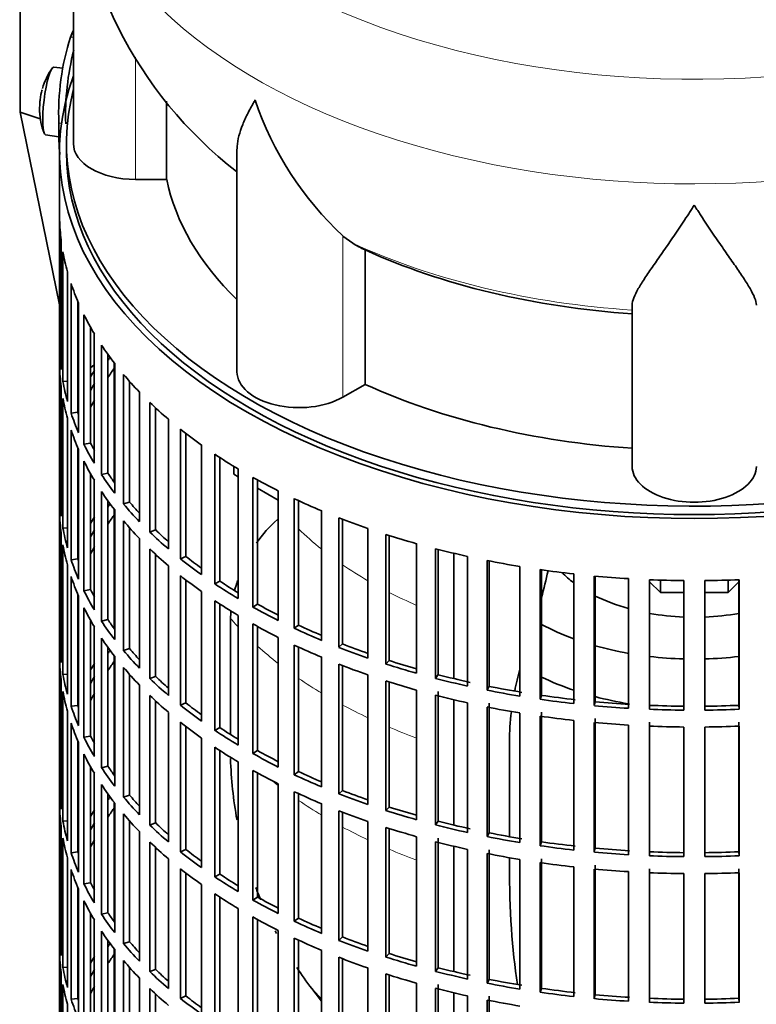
# Model space of a CAD drawing. Header units: millimetres. Extents: x 166 to 773, y -3147 to 2158.
# Tile 3 of 21: x 578 to 685, y -3036 to -2894. Entities that reach past the tile are written whole.
import ezdxf

# ---------------------------------------------------------------- set-up
doc = ezdxf.new("R2010")
doc.units = ezdxf.units.MM
for name, color, linetype in [('M5X8_UNI7687', 7, 'Continuous'), ('VSI134_DIFFUSORE', 7, 'Continuous'), ('VSI134_FILTRO_A', 7, 'Continuous'), ('VSI134_GIUNTO_8×', 7, 'Continuous'), ('VSI134_SUPPORTO_', 7, 'Continuous'), ('VSI134_TERMINALE', 7, 'Continuous')]:
    doc.layers.add(name, color=color, linetype=linetype)

# ---------------------------------------------------------------- blocks, each defined once
blk = doc.blocks.new('SE4')
at = {"layer": 'M5X8_UNI7687', "color": 7, "linetype": 'Continuous', "lineweight": 35}
for p, q in [((584.06, -2900.82), (582.75, -2900.7)), ((581.55, -2910.49), (583.47, -2910.78))]:
    blk.add_line(p, q, dxfattribs=at)
for start, end in [(144.9873, 163.3043), (166.4722, 175.0433), (182.7249, 201.02)]:
    blk.add_arc((590.66, -2906.64), 10, start, end, dxfattribs=at)
for centre, major_axis, ratio, start_param, end_param in [((582.15, -2905.59), (0.6, 4.89), 0.169759, 0.004788, 3.136805), ((590.68, -2906.55), (9.78, -2.08), 0.810411, 3.076577, 3.120069), ((590.65, -2906.76), (9.94, -1.06), 0.589949, 3.115062, 3.229621), ((589.14, -2904.64), (-7.36, -5.62), 0.747167, 5.690056, 5.839748)]:
    blk.add_ellipse(centre, major_axis=major_axis, ratio=ratio, start_param=start_param, end_param=end_param, dxfattribs=at)
at = {"layer": 'VSI134_DIFFUSORE', "color": 7, "linetype": 'Continuous', "lineweight": 35}
for p, q in [((585.57, -2868.69), (585.57, -2911.75)), ((599.09, -2916.95), (599.09, -2905.59)), ((609.29, -2912.65), (609.29, -2944.82)), ((594.57, -2916.95), (599.09, -2916.95)), ((626.08, -2926.2), (624.65, -2925.15)), ((627.86, -2946.64), (627.86, -2927.17)), ((666.57, -2958.52), (666.57, -2935.17)), ((624.65, -2948.49), (627.86, -2946.64))]:
    blk.add_line(p, q, dxfattribs=at)
at = {"layer": 'VSI134_DIFFUSORE', "color": 4, "linetype": 'Continuous', "lineweight": 9}
for p, q in [((594.57, -2916.95), (594.57, -2899.23)), ((624.65, -2948.49), (624.65, -2925.15))]:
    blk.add_line(p, q, dxfattribs=at)
at = {"layer": 'VSI134_DIFFUSORE', "color": 7, "linetype": 'Continuous', "lineweight": 35}
for centre, radius, start, end in [((646.48, -2867.7), 60.84, 180.9609, 232.2334), ((657.15, -2890.19), 47.73, 198.6373, 227.0857), ((633.99, -2913.8), 14.7, 237.4509, 245.3566)]:
    blk.add_arc(centre, radius, start, end, dxfattribs=at)
at = {"layer": 'VSI134_DIFFUSORE', "color": 4, "linetype": 'Continuous', "lineweight": 9}
for centre, major_axis, start_param, end_param in [((675.57, -2852.98), (85.67, 0), 2.813416, 6.283185), ((675.57, -2865.73), (-89.83, 0), 0, 3.209745), ((675.57, -2890.28), (-79.5, 0), 0.898849, 1.457346)]:
    blk.add_ellipse(centre, major_axis=major_axis, ratio=0.57735, start_param=start_param, end_param=end_param, dxfattribs=at)
at = {"layer": 'VSI134_DIFFUSORE', "color": 7, "linetype": 'Continuous', "lineweight": 35}
for centre, major_axis, start_param, end_param in [((594.57, -2911.75), (9, 0), 3.141593, 4.712389), ((675.57, -2911.75), (-77, 0), 0.117151, 0.534109), ((675.57, -2892.27), (-77, 0), 0.902549, 1.453645), ((618.29, -2944.82), (9, 0), 3.141593, 5.497787), ((675.57, -2911.75), (-77, 0), 0.902549, 1.453645), ((675.57, -2958.52), (-9, 0), 0, 3.141593)]:
    blk.add_ellipse(centre, major_axis=major_axis, ratio=0.57735, start_param=start_param, end_param=end_param, dxfattribs=at)
for points, knots in [([(609.29, -2912.68), (609.29, -2912.52), (609.3, -2912.36), (609.38, -2911.18), (609.67, -2910.13), (610.34, -2908.45), (610.6, -2907.88), (611.06, -2906.99), (611.22, -2906.69), (611.47, -2906.23), (611.6, -2905.99), (611.74, -2905.76), (611.83, -2905.6), (611.88, -2905.52), (611.93, -2905.44)], [0.4600931, 0.4600931, 0.4600931, 0.4600931, 0.5, 0.5, 0.75, 0.75, 0.875, 0.875, 0.9375, 0.9375, 0.96875, 0.984375, 0.984375, 1, 1, 1, 1]), ([(675.57, -2920.66), (675.43, -2920.87), (675.3, -2921.09), (675.03, -2921.51), (674.9, -2921.71), (674.5, -2922.33), (674.24, -2922.73), (673.45, -2923.93), (672.94, -2924.69), (671.92, -2926.17), (671.43, -2926.88), (670.48, -2928.23), (670.03, -2928.88), (669.18, -2930.1), (668.79, -2930.68), (668.25, -2931.5), (668.08, -2931.76), (667.75, -2932.28), (667.6, -2932.53), (667.19, -2933.25), (666.97, -2933.69), (666.66, -2934.49), (666.57, -2934.85), (666.57, -2935.17)], [0, 0, 0, 0, 0.03125, 0.03125, 0.0625, 0.0625, 0.125, 0.125, 0.25, 0.25, 0.375, 0.375, 0.5, 0.5, 0.625, 0.625, 0.6875, 0.6875, 0.75, 0.75, 0.875, 0.875, 1, 1, 1, 1]), ([(684.57, -2935.17), (684.57, -2934.85), (684.48, -2934.49), (684.16, -2933.69), (683.94, -2933.25), (683.53, -2932.53), (683.38, -2932.28), (683.06, -2931.77), (682.89, -2931.5), (682.35, -2930.68), (681.95, -2930.1), (681.1, -2928.88), (680.65, -2928.24), (679.71, -2926.89), (679.21, -2926.17), (678.2, -2924.7), (677.68, -2923.93), (676.89, -2922.74), (676.63, -2922.33), (676.23, -2921.71), (676.1, -2921.51), (675.83, -2921.09), (675.7, -2920.87), (675.57, -2920.66)], [0, 0, 0, 0, 0.125, 0.125, 0.25, 0.25, 0.3125, 0.3125, 0.375, 0.375, 0.5, 0.5, 0.625, 0.625, 0.75, 0.75, 0.875, 0.875, 0.9375, 0.9375, 0.96875, 0.96875, 1, 1, 1, 1])]:
    blk.add_open_spline(points, degree=3, knots=knots, dxfattribs=at)
at = {"layer": 'VSI134_FILTRO_A', "color": 7, "linetype": 'Continuous', "lineweight": 35}
for p, q in [((583.57, -2912.97), (583.57, -3077.09)), ((583.58, -2922.83), (583.58, -2941.61)), ((583.8, -2925.71), (583.8, -2944.49)), ((584.06, -2927.46), (584.06, -2946.23)), ((584.71, -2930.32), (584.71, -2949.1)), ((585.24, -2932.04), (585.24, -2950.82)), ((586.22, -2934.61), (586.22, -2950.69)), ((586.32, -2934.86), (586.32, -2953.64)), ((587.1, -2936.55), (587.1, -2955.33)), ((588.06, -2938.35), (588.06, -2955.15)), ((588.61, -2939.3), (588.61, -2958.08)), ((589.64, -2940.94), (589.64, -2959.72)), ((583.8, -2941.6), (583.58, -2941.61)), ((590.57, -2942.28), (590.57, -2959.5)), ((583.58, -2944.06), (583.58, -2962.84)), ((591.56, -2943.61), (591.56, -2962.39)), ((592.84, -2945.19), (592.84, -2963.97)), ((583.8, -2946.94), (583.8, -2965.72)), ((584.71, -2946.19), (584.06, -2946.23)), ((593.72, -2946.22), (593.72, -2963.71)), ((595.15, -2947.75), (595.15, -2966.53)), ((584.06, -2948.68), (584.06, -2967.46)), ((596.66, -2949.27), (596.66, -2968.05)), ((597.5, -2950.06), (597.5, -2967.74)), ((586.22, -2950.69), (585.24, -2950.82)), ((584.71, -2951.55), (584.71, -2970.33)), ((599.35, -2951.7), (599.35, -2970.48)), ((585.24, -2953.27), (585.24, -2972.05)), ((601.08, -2953.13), (601.08, -2971.91)), ((601.88, -2953.76), (601.88, -2971.56)), ((588.06, -2955.15), (587.1, -2955.33)), ((604.13, -2955.42), (604.13, -2974.2)), ((586.22, -2955.84), (586.22, -2971.92)), ((586.32, -2956.09), (586.32, -2974.87)), ((606.07, -2956.76), (606.07, -2975.54)), ((587.1, -2957.77), (587.1, -2976.55)), ((606.81, -2957.25), (606.81, -2975.15)), ((588.06, -2959.58), (588.06, -2976.38)), ((590.57, -2959.5), (589.64, -2959.72)), ((609.45, -2958.89), (609.45, -2977.67)), ((588.61, -2960.53), (588.61, -2979.31)), ((611.59, -2960.13), (611.59, -2978.91)), ((612.27, -2960.5), (612.27, -2978.48)), ((583.8, -2962.83), (583.58, -2962.84)), ((589.64, -2962.17), (589.64, -2980.95)), ((615.28, -2962.08), (615.28, -2980.86)), ((590.57, -2963.51), (590.57, -2980.73)), ((593.72, -2963.71), (592.84, -2963.97)), ((617.6, -2963.2), (617.6, -2981.98)), ((618.21, -2963.48), (618.21, -2981.52)), ((583.58, -2965.29), (583.58, -2984.07)), ((591.56, -2964.84), (591.56, -2983.62)), ((621.56, -2964.96), (621.56, -2983.74)), ((592.84, -2966.42), (592.84, -2985.2)), ((624.04, -2965.96), (624.04, -2984.74)), ((624.58, -2966.17), (624.58, -2984.25)), ((583.8, -2968.17), (583.8, -2986.95)), ((584.71, -2967.41), (584.06, -2967.46)), ((593.72, -2967.45), (593.72, -2984.93)), ((597.5, -2967.74), (596.66, -2968.05)), ((628.26, -2967.51), (628.26, -2986.29)), ((630.88, -2968.39), (630.88, -2987.17)), ((631.34, -2968.53), (631.34, -2986.65)), ((584.06, -2969.91), (584.06, -2988.69)), ((595.15, -2968.98), (595.15, -2987.76)), ((635.32, -2969.72), (635.32, -2988.5)), ((596.66, -2970.5), (596.66, -2989.28)), ((597.5, -2971.29), (597.5, -2988.97)), ((638.06, -2970.46), (638.06, -2989.24)), ((638.44, -2970.56), (638.44, -2988.7)), ((584.71, -2972.78), (584.71, -2991.55)), ((586.22, -2971.92), (585.24, -2972.05)), ((599.35, -2972.93), (599.35, -2991.71)), ((601.88, -2971.56), (601.08, -2971.91)), ((642.68, -2971.56), (642.68, -2990.34)), ((645.53, -2972.16), (645.53, -2990.94)), ((645.83, -2972.22), (645.83, -2990.39)), ((650.3, -2973.03), (650.3, -2991.81)), ((653.22, -2973.48), (653.22, -2992.26)), ((653.44, -2973.51), (653.44, -2991.7)), ((658.1, -2974.11), (658.1, -2992.89)), ((585.24, -2974.5), (585.24, -2993.28)), ((601.08, -2974.36), (601.08, -2993.14)), ((601.88, -2974.99), (601.88, -2992.79)), ((606.81, -2975.15), (606.07, -2975.54)), ((661.08, -2974.41), (661.08, -2993.19)), ((661.21, -2974.42), (661.21, -2992.62)), ((666.04, -2974.79), (666.04, -2993.57)), ((669.06, -2974.94), (669.06, -2993.72)), ((669.1, -2974.94), (669.1, -2993.14)), ((674.05, -2975.06), (674.05, -2993.84)), ((677.08, -2975.06), (677.08, -2993.84)), ((682.03, -2974.94), (682.03, -2993.14)), ((682.07, -2974.94), (682.07, -2993.72)), ((586.22, -2977.07), (586.22, -2993.15)), ((588.06, -2976.38), (587.1, -2976.55)), ((604.13, -2976.65), (604.13, -2995.43)), ((586.32, -2977.32), (586.32, -2996.09)), ((606.07, -2977.99), (606.07, -2996.77)), ((606.81, -2978.48), (606.81, -2996.38)), ((612.27, -2978.48), (611.59, -2978.91)), ((587.1, -2979), (587.1, -2997.78)), ((588.06, -2980.81), (588.06, -2997.61)), ((590.57, -2980.73), (589.64, -2980.95)), ((609.45, -2980.12), (609.45, -2998.9)), ((611.59, -2981.36), (611.59, -3000.14)), ((588.61, -2981.76), (588.61, -3000.54)), ((612.27, -2981.73), (612.27, -2999.71)), ((618.21, -2981.52), (617.6, -2981.98)), ((583.8, -2984.06), (583.58, -2984.07)), ((589.64, -2983.4), (589.64, -3002.18)), ((615.28, -2983.31), (615.28, -3002.09)), ((624.58, -2984.25), (624.04, -2984.74)), ((590.57, -2984.74), (590.57, -3001.96)), ((593.72, -2984.93), (592.84, -2985.2)), ((617.6, -2984.43), (617.6, -3003.21)), ((618.21, -2984.71), (618.21, -3002.75)), ((583.58, -2986.52), (583.58, -3005.3)), ((591.56, -2986.07), (591.56, -3004.85)), ((621.56, -2986.19), (621.56, -3004.97)), ((624.04, -2987.19), (624.04, -3005.97)), ((631.34, -2986.65), (630.88, -2987.17)), ((592.84, -2987.65), (592.84, -3006.43)), ((624.58, -2987.4), (624.58, -3005.48)), ((583.8, -2989.4), (583.8, -3008.18)), ((584.71, -2988.64), (584.06, -2988.69)), ((593.72, -2988.68), (593.72, -3006.16)), ((597.5, -2988.97), (596.66, -2989.28)), ((628.26, -2988.74), (628.26, -3007.52)), ((630.88, -2989.62), (630.88, -3008.39)), ((631.34, -2989.76), (631.34, -3007.88)), ((638.44, -2988.7), (638.06, -2989.24)), ((584.06, -2991.14), (584.06, -3009.92)), ((595.15, -2990.21), (595.15, -3008.99)), ((635.32, -2990.95), (635.32, -3009.73)), ((638.44, -2991.15), (638.44, -3009.93)), ((645.83, -2990.39), (645.53, -2990.94)), ((596.66, -2991.73), (596.66, -3010.5)), ((597.5, -2992.52), (597.5, -3010.19)), ((601.88, -2992.79), (601.08, -2993.14)), ((638.06, -2991.69), (638.06, -3010.47)), ((642.68, -2992.79), (642.68, -3011.57)), ((645.83, -2992.84), (645.83, -3011.62)), ((653.44, -2991.7), (653.22, -2992.26)), ((661.21, -2992.62), (661.08, -2993.19)), ((584.71, -2994), (584.71, -3012.78)), ((586.22, -2993.15), (585.24, -2993.28)), ((599.35, -2994.16), (599.35, -3012.94)), ((645.53, -2993.39), (645.53, -3012.17)), ((650.3, -2994.26), (650.3, -3013.04)), ((653.44, -2994.15), (653.44, -3012.93)), ((669.1, -2993.14), (669.06, -2993.72)), ((682.03, -2993.14), (682.07, -2993.72)), ((585.24, -2995.73), (585.24, -3014.51)), ((601.08, -2995.59), (601.08, -3014.37)), ((653.22, -2994.71), (653.22, -3013.49)), ((658.1, -2995.34), (658.1, -3014.11)), ((661.08, -2995.64), (661.08, -3014.42)), ((661.21, -2995.07), (661.21, -3013.85)), ((669.1, -2995.59), (669.1, -3014.37)), ((682.03, -2995.59), (682.03, -3014.37)), ((601.88, -2996.21), (601.88, -3014.02)), ((606.81, -2996.38), (606.07, -2996.77)), ((666.04, -2996.02), (666.04, -3014.79)), ((669.06, -2996.17), (669.06, -3014.95)), ((674.05, -2996.29), (674.05, -3015.07)), ((677.08, -2996.29), (677.08, -3015.07)), ((682.07, -2996.17), (682.07, -3014.95)), ((586.22, -2998.3), (586.22, -3014.38)), ((586.32, -2998.54), (586.32, -3017.32)), ((588.06, -2997.61), (587.1, -2997.78)), ((604.13, -2997.88), (604.13, -3016.66)), ((606.07, -2999.22), (606.07, -3018)), ((606.81, -2999.71), (606.81, -3017.61)), ((612.27, -2999.71), (611.59, -3000.14)), ((587.1, -3000.23), (587.1, -3019.01)), ((609.45, -3001.35), (609.45, -3020.13)), ((588.06, -3002.04), (588.06, -3018.84)), ((590.57, -3001.96), (589.64, -3002.18)), ((611.59, -3002.59), (611.59, -3021.36)), ((618.21, -3002.75), (617.6, -3003.21)), ((588.61, -3002.99), (588.61, -3021.77)), ((612.27, -3002.96), (612.27, -3020.94)), ((583.8, -3005.29), (583.58, -3005.3)), ((589.64, -3004.63), (589.64, -3023.41)), ((615.28, -3004.54), (615.28, -3023.32)), ((617.6, -3005.66), (617.6, -3024.44)), ((624.58, -3005.48), (624.04, -3005.97)), ((590.57, -3005.97), (590.57, -3023.19)), ((593.72, -3006.16), (592.84, -3006.43)), ((618.21, -3005.94), (618.21, -3023.98)), ((583.58, -3007.75), (583.58, -3026.52)), ((591.56, -3007.3), (591.56, -3026.07)), ((621.56, -3007.42), (621.56, -3026.2)), ((624.04, -3008.42), (624.04, -3027.2)), ((631.34, -3007.88), (630.88, -3008.39)), ((584.71, -3009.87), (584.06, -3009.92)), ((592.84, -3008.88), (592.84, -3027.66)), ((593.72, -3009.9), (593.72, -3027.39)), ((624.58, -3008.63), (624.58, -3026.71)), ((628.26, -3009.97), (628.26, -3028.75)), ((638.44, -3009.93), (638.06, -3010.47)), ((583.8, -3010.63), (583.8, -3029.41)), ((595.15, -3011.44), (595.15, -3030.22)), ((597.5, -3010.19), (596.66, -3010.5)), ((630.88, -3010.84), (630.88, -3029.62)), ((631.34, -3010.99), (631.34, -3029.11)), ((584.06, -3012.37), (584.06, -3031.15)), ((635.32, -3012.18), (635.32, -3030.96)), ((638.44, -3012.38), (638.44, -3031.16)), ((645.83, -3011.62), (645.53, -3012.17)), ((596.66, -3012.95), (596.66, -3031.73)), ((597.5, -3013.75), (597.5, -3031.42)), ((601.88, -3014.02), (601.08, -3014.37)), ((638.06, -3012.92), (638.06, -3031.7)), ((642.68, -3014.02), (642.68, -3032.8)), ((645.83, -3014.07), (645.83, -3032.85)), ((653.44, -3012.93), (653.22, -3013.49)), ((661.21, -3013.85), (661.08, -3014.42)), ((584.71, -3015.23), (584.71, -3034.01)), ((586.22, -3014.38), (585.24, -3014.51)), ((599.35, -3015.39), (599.35, -3034.17)), ((645.53, -3014.62), (645.53, -3033.4)), ((650.3, -3015.49), (650.3, -3034.27)), ((653.44, -3015.38), (653.44, -3034.15)), ((669.1, -3014.37), (669.06, -3014.95)), ((682.03, -3014.37), (682.07, -3014.95)), ((585.24, -3016.95), (585.24, -3035.73)), ((601.08, -3016.82), (601.08, -3035.6)), ((653.22, -3015.94), (653.22, -3034.72)), ((658.1, -3016.56), (658.1, -3035.34)), ((661.08, -3016.87), (661.08, -3035.65)), ((661.21, -3016.3), (661.21, -3035.07)), ((669.1, -3016.82), (669.1, -3035.6)), ((682.03, -3016.82), (682.03, -3035.6)), ((601.88, -3017.44), (601.88, -3035.25)), ((606.81, -3017.61), (606.07, -3018)), ((666.04, -3017.24), (666.04, -3036.02)), ((669.06, -3017.4), (669.06, -3036.18)), ((674.05, -3017.52), (674.05, -3036.3)), ((677.08, -3017.52), (677.08, -3036.3)), ((682.07, -3017.4), (682.07, -3036.18)), ((586.22, -3019.53), (586.22, -3035.61)), ((586.32, -3019.77), (586.32, -3038.55)), ((588.06, -3018.84), (587.1, -3019.01)), ((604.13, -3019.11), (604.13, -3037.89)), ((606.07, -3020.45), (606.07, -3039.23)), ((606.81, -3020.93), (606.81, -3038.84)), ((612.27, -3020.94), (611.59, -3021.36)), ((587.1, -3021.46), (587.1, -3040.24)), ((609.45, -3022.58), (609.45, -3041.36)), ((588.06, -3023.27), (588.06, -3040.07)), ((588.61, -3024.21), (588.61, -3042.99)), ((590.57, -3023.19), (589.64, -3023.41)), ((611.59, -3023.81), (611.59, -3042.59)), ((612.27, -3024.19), (612.27, -3042.17)), ((618.21, -3023.98), (617.6, -3024.44)), ((583.8, -3026.52), (583.58, -3026.52)), ((589.64, -3025.86), (589.64, -3044.64)), ((615.28, -3025.76), (615.28, -3044.54)), ((617.6, -3026.89), (617.6, -3045.67)), ((624.58, -3026.71), (624.04, -3027.2)), ((590.57, -3027.2), (590.57, -3044.42)), ((591.56, -3028.52), (591.56, -3047.3)), ((593.72, -3027.39), (592.84, -3027.66)), ((618.21, -3027.17), (618.21, -3045.21)), ((583.58, -3028.97), (583.58, -3047.75)), ((621.56, -3028.65), (621.56, -3047.43)), ((624.04, -3029.65), (624.04, -3048.43)), ((624.58, -3029.86), (624.58, -3047.94)), ((631.34, -3029.11), (630.88, -3029.62)), ((584.71, -3031.1), (584.06, -3031.15)), ((592.84, -3030.11), (592.84, -3048.89)), ((593.72, -3031.13), (593.72, -3048.62)), ((597.5, -3031.42), (596.66, -3031.73)), ((628.26, -3031.2), (628.26, -3049.98)), ((638.44, -3031.16), (638.06, -3031.7)), ((583.8, -3031.86), (583.8, -3050.64)), ((595.15, -3032.67), (595.15, -3051.45)), ((630.88, -3032.07), (630.88, -3050.85)), ((631.34, -3032.22), (631.34, -3050.34)), ((645.83, -3032.85), (645.53, -3033.4)), ((584.06, -3033.6), (584.06, -3052.38)), ((596.66, -3034.18), (596.66, -3052.96)), ((635.32, -3033.41), (635.32, -3052.19)), ((638.06, -3034.15), (638.06, -3052.92)), ((638.44, -3033.61), (638.44, -3052.39)), ((653.44, -3034.15), (653.22, -3034.72)), ((586.22, -3035.61), (585.24, -3035.73)), ((597.5, -3034.98), (597.5, -3052.65)), ((601.88, -3035.25), (601.08, -3035.6)), ((642.68, -3035.25), (642.68, -3054.03)), ((645.83, -3035.3), (645.83, -3054.08)), ((661.21, -3035.07), (661.08, -3035.65)), ((669.1, -3035.6), (669.06, -3036.18)), ((682.03, -3035.6), (682.07, -3036.18)), ((584.71, -3036.46), (584.71, -3055.24)), ((645.53, -3035.85), (645.53, -3054.63))]:
    blk.add_line(p, q, dxfattribs=at)
for centre, major_axis, start_param, end_param in [((675.57, -2912.97), (-92, 0), -0.208894, 3.350487), ((675.57, -2912.97), (-91, 0), 0, 3.141593), ((675.57, -2921.96), (-92, 0), 0.016456, 0.07081), ((675.57, -2921.96), (-92, 0), 0.103722, 0.158077), ((675.57, -2921.96), (-92, 0), 0.190989, 0.245343), ((675.57, -2921.96), (-92, 0), 0.278255, 0.33261), ((675.57, -2921.96), (-92, 0), 0.365522, 0.419876), ((675.57, -2940.74), (-92, 0), 0.016456, 0.07081), ((675.57, -2961.96), (-91, 0), -0.374965, -0.365223), ((675.57, -2943.18), (-92, 0), 0.016456, 0.07081), ((675.57, -2964.41), (-91, 0), -0.394539, -0.365223), ((675.57, -2961.96), (-92, 0), -0.33261, -0.313806), ((675.57, -2921.96), (-92, 0), 0.452788, 0.507143), ((675.57, -2940.74), (-92, 0), 0.103722, 0.158077), ((675.57, -2961.96), (-91, 0), -0.299174, -0.277957), ((675.57, -2943.18), (-92, 0), 0.103722, 0.158077), ((675.57, -2964.41), (-91, 0), -0.299174, -0.277957), ((675.57, -2921.96), (-92, 0), 0.540055, 0.594409), ((675.57, -2940.74), (-92, 0), 0.190989, 0.245343), ((675.57, -2940.74), (-91, 0), 0.19069, 0.196715), ((675.57, -2943.18), (-92, 0), 0.190989, 0.245343), ((675.57, -2921.96), (-92, 0), 0.627321, 0.681676), ((675.57, -2940.74), (-92, 0), 0.278255, 0.33261), ((675.57, -2940.74), (-91, 0), 0.277957, 0.299174), ((675.57, -2921.96), (-92, 0), 0.714588, 0.768942), ((675.57, -2943.18), (-92, 0), 0.278255, 0.33261), ((675.57, -2940.74), (-92, 0), 0.365522, 0.419876), ((675.57, -2940.74), (-91, 0), 0.365223, 0.394539), ((675.57, -2921.96), (-92, 0), 0.801854, 0.856209), ((675.57, -2961.96), (-92, 0), 0.016456, 0.07081), ((675.57, -2943.18), (-92, 0), 0.365522, 0.419876), ((675.57, -2983.19), (-91, 0), -0.374965, -0.365223), ((675.57, -2940.74), (-92, 0), 0.452788, 0.507143), ((675.57, -2940.74), (-91, 0), 0.45249, 0.486998), ((675.57, -2921.96), (-92, 0), 0.889121, 0.943475), ((675.57, -2964.41), (-92, 0), 0.016456, 0.07081), ((675.57, -2985.64), (-91, 0), -0.394539, -0.365223), ((675.57, -2983.19), (-92, 0), -0.33261, -0.313806), ((675.57, -2943.18), (-92, 0), 0.452788, 0.507143), ((675.57, -2921.96), (-92, 0), 0.976387, 1.030742), ((675.57, -2961.96), (-92, 0), 0.103722, 0.158077), ((675.57, -2983.19), (-91, 0), -0.299174, -0.277957), ((675.57, -2940.74), (-92, 0), 0.540055, 0.594409), ((675.57, -2940.74), (-91, 0), 0.539756, 0.577951), ((675.57, -2921.96), (-92, 0), 1.063654, 1.118008), ((675.57, -2964.41), (-92, 0), 0.103722, 0.158077), ((675.57, -2985.64), (-91, 0), -0.299174, -0.277957), ((675.57, -2943.18), (-92, 0), 0.540055, 0.594409), ((675.57, -2921.96), (-92, 0), 1.15092, 1.205275), ((675.57, -2961.96), (-92, 0), 0.190989, 0.245343), ((675.57, -2961.96), (-91, 0), 0.19069, 0.196715), ((675.57, -2940.74), (-92, 0), 0.627321, 0.681676), ((675.57, -2940.74), (-91, 0), 0.627022, 0.668018), ((675.57, -2921.96), (-92, 0), 1.238186, 1.292541), ((675.57, -2921.96), (-92, 0), 1.325453, 1.379807), ((675.57, -2964.41), (-92, 0), 0.190989, 0.245343), ((675.57, -2943.18), (-92, 0), 0.627321, 0.681676), ((675.57, -2940.74), (-92, 0), 0.714588, 0.768942), ((675.57, -2940.74), (-91, 0), 0.714289, 0.757518), ((675.57, -2921.96), (-92, 0), 1.412719, 1.467074), ((675.57, -2921.96), (-92, 0), 1.499986, 1.55434), ((675.57, -2921.96), (92, 0), 4.728845, 4.783199), ((675.57, -2961.96), (-92, 0), 0.278255, 0.33261), ((675.57, -2961.96), (-91, 0), 0.277957, 0.299174), ((675.57, -2943.18), (-92, 0), 0.714588, 0.768942), ((675.57, -2940.74), (-91, 0), 0.801555, 0.846635), ((675.57, -2964.41), (-92, 0), 0.278255, 0.33261), ((675.57, -2940.74), (-92, 0), 0.801854, 0.856209), ((675.57, -2961.96), (-92, 0), 0.365522, 0.419876), ((675.57, -2961.96), (-91, 0), 0.365223, 0.394539), ((675.57, -2943.18), (-92, 0), 0.801854, 0.856209), ((675.57, -2940.74), (-92, 0), 0.889121, 0.943475), ((675.57, -2940.74), (-91, 0), 0.888822, 0.935485), ((675.57, -2983.19), (-92, 0), 0.016456, 0.07081), ((675.57, -2964.41), (-92, 0), 0.365522, 0.419876), ((675.57, -2940.74), (-91, 0), 0.976088, 1.024141), ((675.57, -3004.42), (-91, 0), -0.374965, -0.365223), ((675.57, -2961.96), (-92, 0), 0.452788, 0.507143), ((675.57, -2961.96), (-91, 0), 0.45249, 0.486998), ((675.57, -2943.18), (-92, 0), 0.889121, 0.943475), ((675.57, -2940.74), (-92, 0), 0.976387, 1.030742), ((675.57, -2985.64), (-92, 0), 0.016456, 0.07081), ((675.57, -3004.42), (-92, 0), -0.33261, -0.313806), ((675.57, -3006.87), (-91, 0), -0.394539, -0.365223), ((675.57, -2943.18), (-92, 0), 0.976387, 1.030742), ((675.57, -2940.74), (-92, 0), 1.063654, 1.118008), ((675.57, -2940.74), (-91, 0), 1.063355, 1.112655), ((675.57, -2964.41), (-92, 0), 0.452788, 0.507143), ((675.57, -2983.19), (-92, 0), 0.103722, 0.158077), ((675.57, -3004.42), (-91, 0), -0.299174, -0.277957), ((675.57, -2961.96), (-92, 0), 0.540055, 0.594409), ((675.57, -2961.96), (-91, 0), 0.539756, 0.577951), ((675.57, -2943.18), (-92, 0), 1.063654, 1.118008), ((675.57, -2940.74), (-92, 0), 1.15092, 1.205275), ((675.57, -2940.74), (-91, 0), 1.150621, 1.205573), ((675.57, -2985.64), (-92, 0), 0.103722, 0.158077), ((675.57, -3006.87), (-91, 0), -0.299174, -0.277957), ((675.57, -2940.74), (-92, 0), 1.238186, 1.292541), ((675.57, -2940.74), (-91, 0), 1.237888, 1.29284), ((675.57, -2964.41), (-92, 0), 0.540055, 0.594409), ((675.57, -2961.96), (-91, 0), 0.627022, 0.668018), ((675.57, -2943.18), (-92, 0), 1.15092, 1.205275), ((675.57, -2940.74), (-92, 0), 1.325453, 1.379807), ((675.57, -2940.74), (-91, 0), 1.325154, 1.380106), ((675.57, -2940.74), (-91, 0), 1.412421, 1.467373), ((675.57, -2983.19), (-92, 0), 0.190989, 0.245343), ((675.57, -2983.19), (-91, 0), 0.19069, 0.196715), ((675.57, -2961.96), (-92, 0), 0.627321, 0.681676), ((675.57, -2943.18), (-92, 0), 1.238186, 1.292541), ((675.57, -2940.74), (-92, 0), 1.412719, 1.467074), ((675.57, -2940.74), (-92, 0), 1.499986, 1.55434), ((675.57, -2940.74), (-91, 0), 1.499687, 1.554639), ((675.57, -2940.74), (91, 0), 4.728546, 4.783498), ((675.57, -2940.74), (92, 0), 4.728845, 4.783199), ((675.57, -2985.64), (-92, 0), 0.190989, 0.245343), ((675.57, -2964.41), (-92, 0), 0.627321, 0.681676), ((675.57, -2943.18), (-92, 0), 1.325453, 1.379807), ((675.57, -2943.18), (-92, 0), 1.412719, 1.467074), ((675.57, -2961.96), (-92, 0), 0.714588, 0.768942), ((675.57, -2961.96), (-91, 0), 0.714289, 0.757518), ((675.57, -2943.18), (-92, 0), 1.499986, 1.55434), ((675.57, -2943.18), (92, 0), 4.728845, 4.783199), ((675.57, -2983.19), (-92, 0), 0.278255, 0.33261), ((675.57, -2983.19), (-91, 0), 0.277957, 0.299174), ((675.57, -2964.41), (-92, 0), 0.714588, 0.768942), ((675.57, -2961.96), (-91, 0), 0.801555, 0.846635), ((675.57, -2985.64), (-92, 0), 0.278255, 0.33261), ((675.57, -2961.96), (-92, 0), 0.801854, 0.856209), ((675.57, -2983.19), (-92, 0), 0.365522, 0.419876), ((675.57, -2983.19), (-91, 0), 0.365223, 0.394539), ((675.57, -2964.41), (-92, 0), 0.801854, 0.856209), ((675.57, -2961.96), (-91, 0), 0.888822, 0.935485), ((675.57, -2961.96), (-92, 0), 0.889121, 0.943475), ((675.57, -3004.42), (-92, 0), 0.016456, 0.07081), ((675.57, -2985.64), (-92, 0), 0.365522, 0.419876), ((675.57, -2964.41), (-92, 0), 0.889121, 0.943475), ((675.57, -2961.96), (-91, 0), 0.976088, 1.024141), ((675.57, -3025.65), (-91, 0), -0.374965, -0.365223), ((675.57, -2983.19), (-92, 0), 0.452788, 0.507143), ((675.57, -2983.19), (-91, 0), 0.45249, 0.486998), ((675.57, -2961.96), (-92, 0), 0.976387, 1.030742), ((675.57, -3006.87), (-92, 0), 0.016456, 0.07081), ((675.57, -3025.65), (-92, 0), -0.33261, -0.313806), ((675.57, -3028.1), (-91, 0), -0.394539, -0.365223), ((675.57, -2964.41), (-92, 0), 0.976387, 1.030742), ((675.57, -2961.96), (-92, 0), 1.063654, 1.118008), ((675.57, -2961.96), (-91, 0), 1.063355, 1.112655), ((675.57, -3004.42), (-92, 0), 0.103722, 0.158077), ((675.57, -2985.64), (-92, 0), 0.452788, 0.507143), ((675.57, -2961.96), (-91, 0), 1.150621, 1.205573), ((675.57, -3025.65), (-91, 0), -0.299174, -0.277957), ((675.57, -2983.19), (-92, 0), 0.540055, 0.594409), ((675.57, -2983.19), (-91, 0), 0.539756, 0.577951), ((675.57, -2964.41), (-92, 0), 1.063654, 1.118008), ((675.57, -2961.96), (-92, 0), 1.15092, 1.205275), ((675.57, -3006.87), (-92, 0), 0.103722, 0.158077), ((675.57, -3028.1), (-91, 0), -0.299174, -0.277957), ((675.57, -2961.96), (-92, 0), 1.238186, 1.292541), ((675.57, -2961.96), (-91, 0), 1.237888, 1.29284), ((675.57, -2985.64), (-92, 0), 0.540055, 0.594409), ((675.57, -2983.19), (-91, 0), 0.627022, 0.668018), ((675.57, -2964.41), (-92, 0), 1.15092, 1.205275), ((675.57, -2961.96), (-92, 0), 1.325453, 1.379807), ((675.57, -2961.96), (-91, 0), 1.325154, 1.380106), ((675.57, -2961.96), (-91, 0), 1.412421, 1.467373), ((675.57, -3004.42), (-92, 0), 0.190989, 0.245343), ((675.57, -3004.42), (-91, 0), 0.19069, 0.196715), ((675.57, -2983.19), (-92, 0), 0.627321, 0.681676), ((675.57, -2964.41), (-92, 0), 1.238186, 1.292541), ((675.57, -2961.96), (-92, 0), 1.412719, 1.467074), ((675.57, -2961.96), (-92, 0), 1.499986, 1.55434), ((675.57, -2961.96), (-91, 0), 1.499687, 1.554639), ((675.57, -2961.96), (91, 0), 4.728546, 4.783498), ((675.57, -2961.96), (92, 0), 4.728845, 4.783199), ((675.57, -3006.87), (-92, 0), 0.190989, 0.245343), ((675.57, -2985.64), (-92, 0), 0.627321, 0.681676), ((675.57, -2964.41), (-92, 0), 1.325453, 1.379807), ((675.57, -2964.41), (-92, 0), 1.412719, 1.467074), ((675.57, -2983.19), (-92, 0), 0.714588, 0.768942), ((675.57, -2983.19), (-91, 0), 0.714289, 0.757518), ((675.57, -2964.41), (-92, 0), 1.499986, 1.55434), ((675.57, -2964.41), (92, 0), 4.728845, 4.783199), ((675.57, -3004.42), (-92, 0), 0.278255, 0.33261), ((675.57, -3004.42), (-91, 0), 0.277957, 0.299174), ((675.57, -2985.64), (-92, 0), 0.714588, 0.768942), ((675.57, -2983.19), (-92, 0), 0.801854, 0.856209), ((675.57, -2983.19), (-91, 0), 0.801555, 0.846635), ((675.57, -3006.87), (-92, 0), 0.278255, 0.33261), ((675.57, -3004.42), (-92, 0), 0.365522, 0.419876), ((675.57, -3004.42), (-91, 0), 0.365223, 0.394539), ((675.57, -2985.64), (-92, 0), 0.801854, 0.856209), ((675.57, -2983.19), (-91, 0), 0.888822, 0.935485), ((675.57, -2983.19), (-92, 0), 0.889121, 0.943475), ((675.57, -3025.65), (-92, 0), 0.016456, 0.07081), ((675.57, -3006.87), (-92, 0), 0.365522, 0.419876), ((675.57, -2985.64), (-92, 0), 0.889121, 0.943475), ((675.57, -2983.19), (-91, 0), 0.976088, 1.024141), ((675.57, -3046.88), (-91, 0), -0.374965, -0.365223), ((675.57, -3004.42), (-92, 0), 0.452788, 0.507143), ((675.57, -3004.42), (-91, 0), 0.45249, 0.486998), ((675.57, -2983.19), (-92, 0), 0.976387, 1.030742), ((675.57, -3028.1), (-92, 0), 0.016456, 0.07081), ((675.57, -3046.88), (-92, 0), -0.33261, -0.313806), ((675.57, -3049.33), (-91, 0), -0.394539, -0.365223), ((675.57, -2985.64), (-92, 0), 0.976387, 1.030742), ((675.57, -2983.19), (-92, 0), 1.063654, 1.118008), ((675.57, -2983.19), (-91, 0), 1.063355, 1.112655), ((675.57, -3025.65), (-92, 0), 0.103722, 0.158077), ((675.57, -3046.88), (-91, 0), -0.299174, -0.277957), ((675.57, -3006.87), (-92, 0), 0.452788, 0.507143), ((675.57, -3004.42), (-91, 0), 0.539756, 0.577951), ((675.57, -2983.19), (-91, 0), 1.150621, 1.205573), ((675.57, -3004.42), (-92, 0), 0.540055, 0.594409), ((675.57, -2985.64), (-92, 0), 1.063654, 1.118008), ((675.57, -2983.19), (-92, 0), 1.15092, 1.205275), ((675.57, -2983.19), (-91, 0), 1.237888, 1.29284), ((675.57, -3028.1), (-92, 0), 0.103722, 0.158077), ((675.57, -3049.33), (-91, 0), -0.299174, -0.277957), ((675.57, -3006.87), (-92, 0), 0.540055, 0.594409), ((675.57, -2985.64), (-92, 0), 1.15092, 1.205275), ((675.57, -2983.19), (-92, 0), 1.238186, 1.292541), ((675.57, -2983.19), (-91, 0), 1.325154, 1.380106), ((675.57, -3025.65), (-91, 0), 0.19069, 0.196715), ((675.57, -3004.42), (-92, 0), 0.627321, 0.681676), ((675.57, -3004.42), (-91, 0), 0.627022, 0.668018), ((675.57, -2983.19), (-92, 0), 1.325453, 1.379807), ((675.57, -2983.19), (-92, 0), 1.412719, 1.467074), ((675.57, -2983.19), (-91, 0), 1.412421, 1.467373), ((675.57, -2983.19), (-91, 0), 1.499687, 1.554639), ((675.57, -2983.19), (91, 0), 4.728546, 4.783498), ((675.57, -3025.65), (-92, 0), 0.190989, 0.245343), ((675.57, -2985.64), (-92, 0), 1.238186, 1.292541), ((675.57, -2983.19), (-92, 0), 1.499986, 1.55434), ((675.57, -2983.19), (92, 0), 4.728845, 4.783199)]:
    blk.add_ellipse(centre, major_axis=major_axis, ratio=0.57735, start_param=start_param, end_param=end_param, dxfattribs=at)
at = {"layer": 'VSI134_GIUNTO_8×', "color": 7, "linetype": 'Continuous', "lineweight": 35}
for centre, major_axis, start_param, end_param in [((675.57, -2967.68), (-22, 0), 0.512266, 0.653708), ((675.57, -2967.68), (-22, 0), 0.860097, 1.12301), ((675.57, -2967.68), (-22, 0), 1.272507, 1.501929), ((675.57, -2967.68), (-22, 0), 1.639664, 1.869086), ((675.57, -2967.68), (-32.5, 0), 0.821803, 1.003487), ((675.57, -2967.68), (-32.5, 0), 1.113415, 1.273341), ((675.57, -2967.68), (-32.5, 0), 1.370522, 1.524199), ((675.57, -2967.68), (-32.5, 0), 1.617394, 1.771071), ((675.57, -2973.77), (-34.5, 0), 0.874436, 1.040008), ((675.57, -2973.77), (-34.5, 0), 1.141754, 1.291065)]:
    blk.add_ellipse(centre, major_axis=major_axis, ratio=0.57735, start_param=start_param, end_param=end_param, dxfattribs=at)
at = {"layer": 'VSI134_SUPPORTO_', "color": 7, "linetype": 'Continuous', "lineweight": 35}
for p, q in [((584.57, -2911.75), (584.57, -2912.97)), ((591.49, -2960.84), (591.49, -2943.53)), ((608.81, -2959.67), (608.81, -2958.51)), ((609.45, -2960.04), (608.81, -2959.67)), ((615.28, -2963.41), (612.27, -2961.67)), ((591.49, -2982.07), (591.49, -2964.75)), ((640.74, -2989.27), (640.74, -2971.12)), ((670.66, -2976.81), (669.1, -2975.26)), ((670.66, -2976.81), (670.66, -2975)), ((680.47, -2976.81), (680.47, -2975)), ((682.03, -2975.26), (680.47, -2976.81)), ((674.05, -2976.81), (670.66, -2976.81)), ((680.47, -2976.81), (677.08, -2976.81)), ((608.34, -2980.54), (608.34, -2997.38)), ((591.49, -3003.3), (591.49, -2985.98)), ((640.74, -3010.5), (640.74, -2992.35)), ((648.78, -3012.18), (648.78, -2998.3)), ((591.49, -3024.53), (591.49, -3007.21)), ((640.74, -3031.73), (640.74, -3013.58)), ((648.78, -3016.36), (648.78, -3015.23)), ((591.49, -3045.76), (591.49, -3028.44)), ((620.13, -3034.18), (621.56, -3036.02)), ((640.74, -3052.96), (640.74, -3034.81))]:
    blk.add_line(p, q, dxfattribs=at)
for centre, radius, start, end in [((629.21, -2981.67), 20.9, 132.2885, 144.8366), ((629.21, -2981.67), 20.9, 161.6046, 165.7625), ((629.21, -2981.67), 20.9, 174.1802, 176.902), ((665.89, -2999.27), 57.56, 181.5895, 190.4957), ((665.89, -2999.27), 57.56, 200.6285, 202.5098), ((665.89, -2999.27), 57.56, 207.4475, 207.8764), ((665.89, -2999.27), 57.56, 213.6, 217.3447)]:
    blk.add_arc(centre, radius, start, end, dxfattribs=at)
for centre, major_axis, ratio, start_param, end_param in [((675.57, -2911.75), (91, 0), 0.57735, 2.990025, 6.283185), ((643.42, -2972.51), (8.14, 34.04), 0.31246, 4.639612, 4.753819), ((654.52, -2990.3), (3.49, 14.59), 0.31246, 1.479895, 1.698732), ((654.52, -2990.3), (3.49, 14.59), 0.31246, -4.378668, -4.059125), ((683.22, -2968.35), (-20.93, -87.53), 0.31246, -0.917533, -0.65805)]:
    blk.add_ellipse(centre, major_axis=major_axis, ratio=ratio, start_param=start_param, end_param=end_param, dxfattribs=at)
at = {"layer": 'VSI134_SUPPORTO_', "color": 4, "linetype": 'Continuous', "lineweight": 9}
for centre, major_axis, start_param, end_param in [((675.57, -2948.03), (-66.6, 0), 0.533057, 0.625209), ((675.57, -2948.03), (-66.6, 0), 0.698932, 0.780897), ((675.57, -2948.03), (-66.6, 0), 0.844673, 0.921885), ((675.57, -2961.34), (-75, 0), 0.459415, 0.491682), ((675.57, -2961.34), (-75, 0), 0.566131, 0.63707), ((675.57, -2961.34), (-75, 0), 0.70007, 0.766956), ((675.57, -2961.34), (-75, 0), 0.823319, 0.888301), ((675.57, -2961.34), (-75, 0), 0.94022, 1.004352), ((675.57, -2979.02), (-75, 0), 0.618187, 0.63707), ((675.57, -2979.02), (-75, 0), 0.70007, 0.766956), ((675.57, -2979.02), (-75, 0), 0.823319, 0.888301), ((675.57, -2979.02), (-75, 0), 0.94022, 1.004352), ((675.57, -3017.8), (-62.27, 0), 0.473078, 0.521266)]:
    blk.add_ellipse(centre, major_axis=major_axis, ratio=0.57735, start_param=start_param, end_param=end_param, dxfattribs=at)
at = {"layer": 'VSI134_TERMINALE', "color": 7, "linetype": 'Continuous', "lineweight": 35}
for p, q in [((577.85, -2879.66), (577.85, -2907.21)), ((580.78, -2908.19), (577.85, -2907.21)), ((583.57, -2935.14), (577.85, -2907.21)), ((583.47, -2908.79), (583.47, -2910.42)), ((588.61, -2943.83), (588.06, -2944.23)), ((586.32, -2945.48), (586.22, -2945.45))]:
    blk.add_line(p, q, dxfattribs=at)
at = {"layer": 'VSI134_TERMINALE', "color": 4, "linetype": 'Continuous', "lineweight": 9}
for p, q in [((585.15, -2896.33), (585.57, -2896.36)), ((583.47, -2908.79), (583.85, -2908.82)), ((583.67, -2910.44), (583.47, -2910.42))]:
    blk.add_line(p, q, dxfattribs=at)
at = {"layer": 'VSI134_TERMINALE', "color": 7, "linetype": 'Continuous', "lineweight": 35}
for centre, radius, start, end in [((620.51, -2907.45), 37.07, 162.5529, 182.0785), ((622.89, -2907.73), 38.45, 165.7136, 181.7029)]:
    blk.add_arc(centre, radius, start, end, dxfattribs=at)
blk.add_ellipse((675.57, -2908.89), major_axis=(-93, 0), ratio=0.57735, start_param=-0.254688, end_param=-0.236132, dxfattribs=at)
blk.add_open_spline([(583.63, -2913.33), (583.62, -2913.31), (583.62, -2913.3), (583.6, -2913.15), (583.56, -2912.86), (583.53, -2912.52), (583.51, -2912.16), (583.5, -2911.97), (583.47, -2911.36), (583.47, -2910.91), (583.47, -2910.42)], degree=3, knots=[0.6809686, 0.6809686, 0.6809686, 0.6809686, 0.6875, 0.6875, 0.75, 0.8125, 0.8125, 0.875, 0.875, 1, 1, 1, 1], dxfattribs=at)

msp = doc.modelspace()

# ---------------------------------------------------------------- block references
msp.add_blockref('SE4', (0, 0))

doc.saveas('drawing.dxf')
